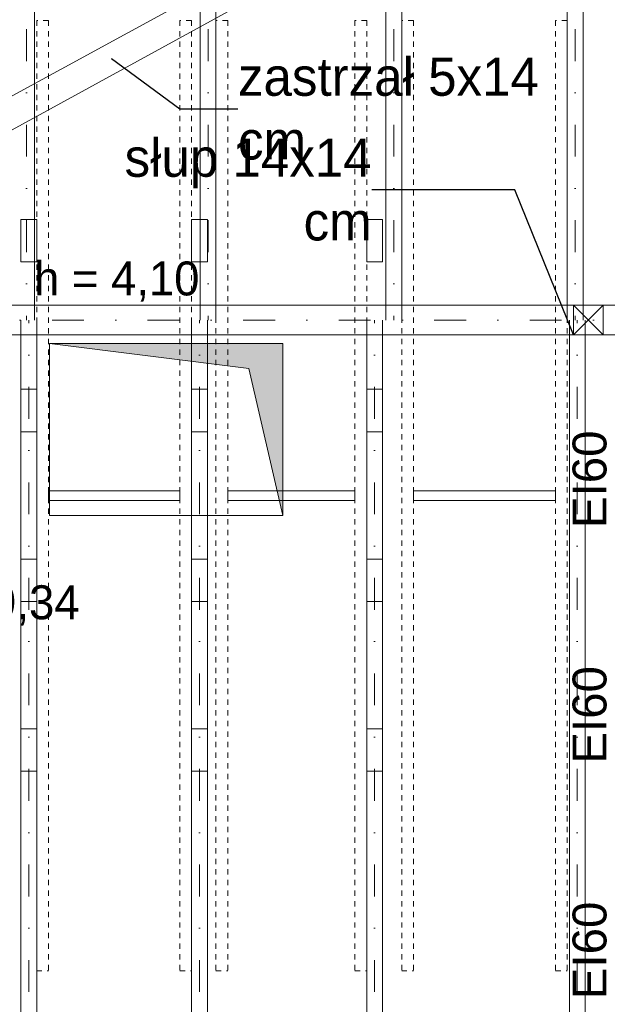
# Model space of a CAD drawing. Extents: x -613240 to -325500, y -25863 to 152403.
# Tile 248 of 254: x -417815 to -415046, y 137629 to 142268. Entities that reach past the tile are written whole.
import ezdxf

# ---------------------------------------------------------------- set-up
doc = ezdxf.new("R2010")
doc.units = 0
doc.header["$MEASUREMENT"] = 0
doc.linetypes.add('Dot & Dashed', pattern=[450, 150, -150, 0, -150])
doc.linetypes.add('Hidden Line', pattern=[50, 25, -25])
for name, color, linetype, lineweight in [('Arch konstrukcja dachu_Nr_Pióra__46', 5, 'Continuous', 13), ('arch wypelnienia_Nr_Pióra__21', 7, 'Continuous', 9), ('INWENT KONST. DREWNIANA_Nr_Pióra__21', 7, 'Continuous', 9), ('INWENT OPISY_Nr_Pióra__21', 7, 'Continuous', 9), ('INWENT RZĘDNE_Nr_Pióra__21', 7, 'Continuous', 9), ('INWENT STROPY_Nr_Pióra__21', 7, 'Continuous', 9), ('INWENT WYMIARY_Nr_Pióra__21', 7, 'Continuous', 9)]:
    doc.layers.add(name, color=color, linetype=linetype, lineweight=lineweight)
doc.layers.add('Arch opisy okien_Nr_Pióra__9', color=7, linetype='Continuous', lineweight=13, true_color=0x3dad99)
doc.layers.add('INWENT KONST. DREWNIANA_Nr_Pióra__2', color=7, linetype='Continuous', lineweight=13, true_color=0x7f7f7f)
doc.layers.add('INWENT RZĘDNE', color=7, linetype='Continuous')
doc.styles.add('GENERATED_STYLE_10', font='arial.ttf')
doc.styles.add('GENERATED_STYLE_2', font='txt')
doc.styles.add('GENERATED_STYLE_4', font='txt')
doc.dimstyles.new('GENERATED_STYLE__8', dxfattribs={"dimtxt": 0.18, "dimasz": 182.4, "dimexe": 0.18, "dimexo": 0.0625, "dimgap": 0.09, "dimtad": 0, "dimtih": 1, "dimtoh": 1, "dimdec": 4, "dimzin": 0, "dimdsep": 46, "dimcen": 0.09, "dimadec": 0, "dimazin": 0, "dimtfac": 1, "dimtdec": 4, "dimtmove": 0, "dimatfit": 3, "dimldrblk": 'ARROWHEAD_5', "dimfxl": 0, "dimtolj": 1, "dimtzin": 0, "dimarcsym": 0})

# ---------------------------------------------------------------- blocks, each defined once
blk = doc.blocks.new('Koty wysokościowe_46', base_point=(-418186.1, 139213.3))
at = {"layer": 'INWENT RZĘDNE_Nr_Pióra__21', "linetype": 'Continuous'}
for points in [[(-418186.1, 139213.3), (-418086.1, 139213.3), (-418093.7, 139251.5), (-418115.4, 139284), (-418147.8, 139305.7), (-418186.1, 139313.3)], [(-418186.1, 139213.3), (-418286.1, 139213.3), (-418278.5, 139175), (-418256.8, 139142.6), (-418224.4, 139120.9), (-418186.1, 139113.3)]]:
    blk.add_hatch(color=256, dxfattribs=at).paths.add_polyline_path(points, flags=0)
for p, q in [((-418186.1, 139013.3), (-418186.1, 139413.3)), ((-418386.1, 139213.3), (-417986.1, 139213.3))]:
    blk.add_line(p, q, dxfattribs=at)
blk.add_circle((-418186.1, 139213.3), 100, dxfattribs=at)
at = {"layer": 'INWENT RZĘDNE_Nr_Pióra__21', "insert": (-418074.3, 139413.3), "char_height": 160, "attachment_point": 7, "style": 'GENERATED_STYLE_2'}
blk.add_mtext('{+9,34}', dxfattribs=at)
blk = doc.blocks.new('ARROWHEAD_5')
at = {"color": 0, "linetype": 'Continuous', "lineweight": 0}
blk.add_line((0, 0), (-1, 0), dxfattribs=at)
blk.add_solid([(-1, 0.2679), (0, 0), (-1, -0.2679), (-1, 0.2679)], dxfattribs=at)

msp = doc.modelspace()

# ---------------------------------------------------------------- hatches: boundary and pattern name
at = {"layer": 'arch wypelnienia_Nr_Pióra__21', "linetype": 'Continuous', "lineweight": 0, "true_color": 0x000000}
msp.add_hatch(color=18, dxfattribs=at).paths.add_polyline_path([(-416574.9, 139932.6), (-416735.4, 140624.5), (-417674.9, 140742.6), (-416574.9, 140742.6)], flags=0)

# ---------------------------------------------------------------- linework, layer by layer
at = {"layer": 'Arch konstrukcja dachu_Nr_Pióra__46', "linetype": 'Continuous'}
for p, q in [((-417734.9, 141326.5), (-417809.9, 141326.5)), ((-417809.9, 141326.5), (-417809.9, 141126.5)), ((-417734.9, 141126.5), (-417734.9, 141326.5)), ((-416929.9, 141326.5), (-417004.9, 141326.5)), ((-417004.9, 141326.5), (-417004.9, 141126.5)), ((-416929.9, 141126.5), (-416929.9, 141326.5)), ((-416104.9, 141326.5), (-416179.9, 141326.5)), ((-416179.9, 141326.5), (-416179.9, 141126.5)), ((-416104.9, 141126.5), (-416104.9, 141326.5)), ((-417809.9, 141126.5), (-417734.9, 141126.5)), ((-417004.9, 141126.5), (-416929.9, 141126.5)), ((-416179.9, 141126.5), (-416104.9, 141126.5)), ((-417734.9, 140526.5), (-417809.9, 140526.5)), ((-417809.9, 140526.5), (-417809.9, 140326.5)), ((-417734.9, 140326.5), (-417734.9, 140526.5)), ((-416929.9, 140526.5), (-417004.9, 140526.5)), ((-417004.9, 140526.5), (-417004.9, 140326.5)), ((-416929.9, 140326.5), (-416929.9, 140526.5)), ((-416104.9, 140526.5), (-416179.9, 140526.5)), ((-416179.9, 140526.5), (-416179.9, 140326.5)), ((-416104.9, 140326.5), (-416104.9, 140526.5)), ((-417809.9, 140326.5), (-417734.9, 140326.5)), ((-417004.9, 140326.5), (-416929.9, 140326.5)), ((-416179.9, 140326.5), (-416104.9, 140326.5)), ((-417679.9, 140003.2), (-417679.9, 140048.2)), ((-417679.9, 140048.2), (-417059.9, 140048.2)), ((-417059.9, 140048.2), (-417059.9, 140003.2)), ((-416834.9, 140003.2), (-416834.9, 140048.2)), ((-416834.9, 140048.2), (-416234.9, 140048.2)), ((-416234.9, 140048.2), (-416234.9, 140003.2)), ((-415959.9, 140003.2), (-415959.9, 140048.2)), ((-415959.9, 140048.2), (-415289.9, 140048.2)), ((-415289.9, 140048.2), (-415289.9, 140003.2)), ((-417059.9, 140003.2), (-417679.9, 140003.2)), ((-416234.9, 140003.2), (-416834.9, 140003.2)), ((-415289.9, 140003.2), (-415959.9, 140003.2)), ((-417734.9, 139726.5), (-417809.9, 139726.5)), ((-417809.9, 139726.5), (-417809.9, 139526.5)), ((-417734.9, 139526.5), (-417734.9, 139726.5)), ((-416929.9, 139726.5), (-417004.9, 139726.5)), ((-417004.9, 139726.5), (-417004.9, 139526.5)), ((-416929.9, 139526.5), (-416929.9, 139726.5)), ((-416104.9, 139726.5), (-416179.9, 139726.5)), ((-416179.9, 139726.5), (-416179.9, 139526.5)), ((-416104.9, 139526.5), (-416104.9, 139726.5)), ((-417809.9, 139526.5), (-417734.9, 139526.5)), ((-417004.9, 139526.5), (-416929.9, 139526.5)), ((-416179.9, 139526.5), (-416104.9, 139526.5)), ((-417734.9, 138926.5), (-417809.9, 138926.5)), ((-417809.9, 138926.5), (-417809.9, 138726.5)), ((-417734.9, 138726.5), (-417734.9, 138926.5)), ((-416929.9, 138926.5), (-417004.9, 138926.5)), ((-417004.9, 138926.5), (-417004.9, 138726.5)), ((-416929.9, 138726.5), (-416929.9, 138926.5)), ((-416104.9, 138926.5), (-416179.9, 138926.5)), ((-416179.9, 138926.5), (-416179.9, 138726.5)), ((-416104.9, 138726.5), (-416104.9, 138926.5)), ((-417809.9, 138726.5), (-417734.9, 138726.5)), ((-417004.9, 138726.5), (-416929.9, 138726.5)), ((-416179.9, 138726.5), (-416104.9, 138726.5))]:
    msp.add_line(p, q, dxfattribs=at)
at = {"layer": 'INWENT KONST. DREWNIANA_Nr_Pióra__2', "linetype": 'Continuous'}
for p, q in [((-419489.9, 141012.2), (-415159.9, 143382.6)), ((-417744.9, 143382.6), (-417744.9, 140852.6)), ((-416964.9, 143382.6), (-416964.9, 140852.6)), ((-416889.9, 143382.6), (-416889.9, 140852.6)), ((-416089.9, 143382.6), (-416089.9, 140852.6)), ((-416014.9, 143382.6), (-416014.9, 140852.6)), ((-415234.9, 143382.6), (-415234.9, 140852.6)), ((-415159.9, 143382.6), (-415159.9, 140852.6)), ((-419489.9, 140852.6), (-415159.9, 143223)), ((-414324.9, 140922.6), (-430714.9, 140922.6)), ((-417809.9, 134952.6), (-417809.9, 140852.6)), ((-417734.9, 134952.6), (-417734.9, 140852.6)), ((-417004.9, 134952.6), (-417004.9, 140852.6)), ((-416929.9, 134952.6), (-416929.9, 140852.6)), ((-416179.9, 134952.6), (-416179.9, 140852.6)), ((-416104.9, 134952.6), (-416104.9, 140852.6)), ((-415224.9, 134952.6), (-415224.9, 140852.6)), ((-415149.9, 134952.6), (-415149.9, 140852.6)), ((-414324.9, 140782.6), (-430714.9, 140782.6))]:
    msp.add_line(p, q, dxfattribs=at)
at = {"layer": 'INWENT KONST. DREWNIANA_Nr_Pióra__2', "linetype": 'Hidden Line'}
for p, q in [((-417679.9, 142264.8), (-417734.9, 142264.8)), ((-417734.9, 142264.8), (-417734.9, 137786.5)), ((-417679.9, 142264.8), (-417679.9, 137786.5)), ((-417004.9, 142264.8), (-417059.9, 142264.8)), ((-417059.9, 142264.8), (-417059.9, 137786.5)), ((-417004.9, 142264.8), (-417004.9, 137786.5)), ((-416834.9, 142264.8), (-416889.9, 142264.8)), ((-416889.9, 142264.8), (-416889.9, 137786.5)), ((-416834.9, 142264.8), (-416834.9, 137786.5)), ((-416179.9, 142264.8), (-416234.9, 142264.8)), ((-416234.9, 142264.8), (-416234.9, 137786.5)), ((-416179.9, 142264.8), (-416179.9, 137786.5)), ((-415959.9, 142264.8), (-416014.9, 142264.8)), ((-416014.9, 142264.8), (-416014.9, 137786.5)), ((-415959.9, 142264.8), (-415959.9, 137786.5)), ((-415234.9, 142264.8), (-415289.9, 142264.8)), ((-415289.9, 142264.8), (-415289.9, 137786.5)), ((-415234.9, 142264.8), (-415234.9, 137786.5)), ((-417734.9, 137786.5), (-417679.9, 137786.5)), ((-417059.9, 137786.5), (-417004.9, 137786.5)), ((-416889.9, 137786.5), (-416834.9, 137786.5)), ((-416234.9, 137786.5), (-416179.9, 137786.5)), ((-416014.9, 137786.5), (-415959.9, 137786.5)), ((-415289.9, 137786.5), (-415234.9, 137786.5))]:
    msp.add_line(p, q, dxfattribs=at)
at = {"layer": 'INWENT KONST. DREWNIANA_Nr_Pióra__21', "linetype": 'Dot & Dashed'}
for p, q in [((-417782.4, 145374.2), (-417782.4, 140852.6)), ((-416927.4, 145374.2), (-416927.4, 140852.6)), ((-416052.4, 145374.2), (-416052.4, 140852.6)), ((-415197.4, 145374.2), (-415197.4, 140852.6)), ((-430714.9, 140852.6), (-414324.9, 140852.6)), ((-417772.4, 130485.7), (-417772.4, 140852.6)), ((-416967.4, 130485.7), (-416967.4, 140852.6)), ((-416142.4, 130485.7), (-416142.4, 140852.6)), ((-415187.4, 130485.7), (-415187.4, 140852.6))]:
    msp.add_line(p, q, dxfattribs=at)
at = {"layer": 'INWENT KONST. DREWNIANA_Nr_Pióra__21', "linetype": 'Continuous'}
for p, q in [((-415204.9, 140922.6), (-415204.9, 140782.6)), ((-415064.9, 140922.6), (-415204.9, 140922.6)), ((-415064.9, 140782.6), (-415204.9, 140922.6)), ((-415204.9, 140782.6), (-415064.9, 140922.6)), ((-415064.9, 140782.6), (-415064.9, 140922.6)), ((-415204.9, 140782.6), (-415064.9, 140782.6))]:
    msp.add_line(p, q, dxfattribs=at)
at = {"layer": 'INWENT STROPY_Nr_Pióra__21', "linetype": 'Continuous'}
for p, q in [((-417674.9, 140742.6), (-417674.9, 139932.6)), ((-416574.9, 140742.6), (-417674.9, 140742.6)), ((-416735.4, 140624.5), (-417674.9, 140742.6)), ((-416574.9, 139932.6), (-416574.9, 140742.6)), ((-416574.9, 139932.6), (-416735.4, 140624.5)), ((-417674.9, 139932.6), (-416574.9, 139932.6))]:
    msp.add_line(p, q, dxfattribs=at)

# ---------------------------------------------------------------- block references
at = {"layer": 'INWENT RZĘDNE'}
msp.add_blockref('Koty wysokościowe_46', (-418186.1, 139213.3), dxfattribs=at)

# ---------------------------------------------------------------- texts
at = {"layer": 'Arch opisy okien_Nr_Pióra__9', "linetype": 'Continuous', "char_height": 160, "attachment_point": 2, "rotation": 90, "style": 'GENERATED_STYLE_10'}
for insert in [(-415209.8, 140102.6), (-415209.8, 138992.6), (-415209.8, 137882.6)]:
    msp.add_mtext('{EI60}', dxfattribs=dict(at, insert=insert))
at = {"layer": 'INWENT OPISY_Nr_Pióra__21', "linetype": 'Continuous', "char_height": 180, "style": 'GENERATED_STYLE_4'}
for s, insert, width, attachment_point in [('{zastrzał 5x14 cm}', (-416786.4, 141848.4), 1561.98, 4), ('{słup 14x14 cm}', (-416156.4, 141466.7), 1340.05, 6)]:
    msp.add_mtext(s, dxfattribs=dict(at, insert=insert, width=width, attachment_point=attachment_point))
at = {"layer": 'INWENT WYMIARY_Nr_Pióra__21', "linetype": 'Continuous', "insert": (-417357.6, 140939.2), "char_height": 160, "attachment_point": 8, "style": 'GENERATED_STYLE_2'}
msp.add_mtext('{h = 4,10}', dxfattribs=at)

# ---------------------------------------------------------------- leaders
at = {"layer": 'INWENT OPISY_Nr_Pióra__21', "linetype": 'Continuous', "annotation_type": 0, "has_hookline": 1}
for points, hookline_direction, text_width in [([(-417382.7, 142085.3), (-417059.9, 141848.4), (-416786.5, 141848.4)], 0, 1191.4), ([(-415204.9, 140782.6), (-415482.5, 141466.7), (-416156.3, 141466.7)], 1, 762.9)]:
    msp.add_leader(points, dimstyle='GENERATED_STYLE__8', dxfattribs=dict(at, hookline_direction=hookline_direction, text_width=text_width))

doc.saveas('drawing.dxf')
